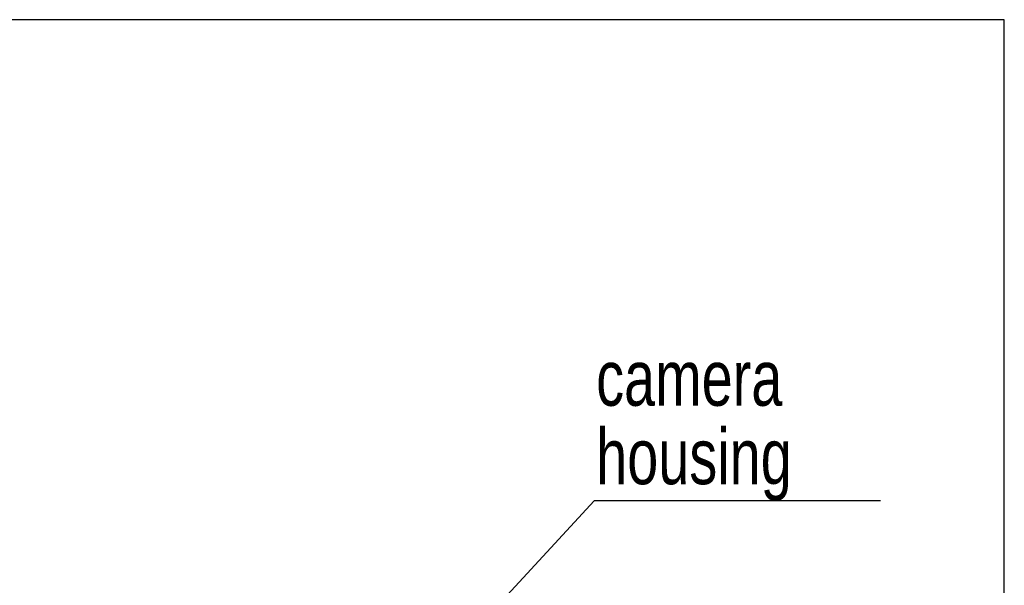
# Model space of a CAD drawing. Header units: millimetres. Extents: x 6 to 590, y 6 to 416.
# Tile 33 of 33: x 356 to 590, y 282 to 416. Entities that reach past the tile are written whole.
import ezdxf

# ---------------------------------------------------------------- set-up
doc = ezdxf.new("R2010")
doc.units = ezdxf.units.MM
doc.layers.add('1', color=7, linetype='Continuous')
doc.styles.add('SLDTEXTSTYLE1', font='TXT', dxfattribs={"width": 0.75})
doc.dimstyles.new('SLDDIMSTYLE3', dxfattribs={"dimtxt": 0.18, "dimasz": 3.302, "dimexe": 0, "dimexo": 0.0625, "dimgap": 0, "dimtad": 0, "dimtih": 1, "dimtoh": 1, "dimdec": 0, "dimrnd": 1e-09, "dimzin": 0, "dimdsep": 46, "dimtxsty": 'Standard', "dimsah": 1, "dimcen": 0.09, "dimadec": 0, "dimazin": 0, "dimtfac": 3.302, "dimtdec": 0, "dimtofl": 0, "dimtmove": 0, "dimatfit": 3, "dimfxl": 0, "dimfrac": 2, "dimtolj": 1, "dimtzin": 0, "dimarcsym": 0})

# ---------------------------------------------------------------- blocks, each defined once
blk = doc.blocks.new('SW_NOTE_0_5')
at = {"layer": '1', "color": 0}
blk.add_line((67.98, 0), (0, 0), dxfattribs=at)
at = {"layer": '1', "color": 0, "char_height": 13.229, "attachment_point": 1, "style": 'SLDTEXTSTYLE1'}
for s, insert in [('camera', (0.46, 35.78)), ('housing', (0.46, 17.15))]:
    blk.add_mtext(s, dxfattribs=dict(at, insert=insert))

msp = doc.modelspace()

# ---------------------------------------------------------------- linework, layer by layer
at = {"layer": '1', "color": 7}
for p, q in [((589.969, 416), (6, 416)), ((589.969, 5.993), (589.969, 416))]:
    msp.add_line(p, q, dxfattribs=at)

# ---------------------------------------------------------------- block references
at = {"layer": '1'}
msp.add_blockref('SW_NOTE_0_5', (492.547, 301.782), dxfattribs=at)

# ---------------------------------------------------------------- leaders
msp.add_leader([(455.612, 261.777), (492.547, 301.782)], dimstyle='SLDDIMSTYLE3', dxfattribs=at)

doc.saveas('drawing.dxf')
